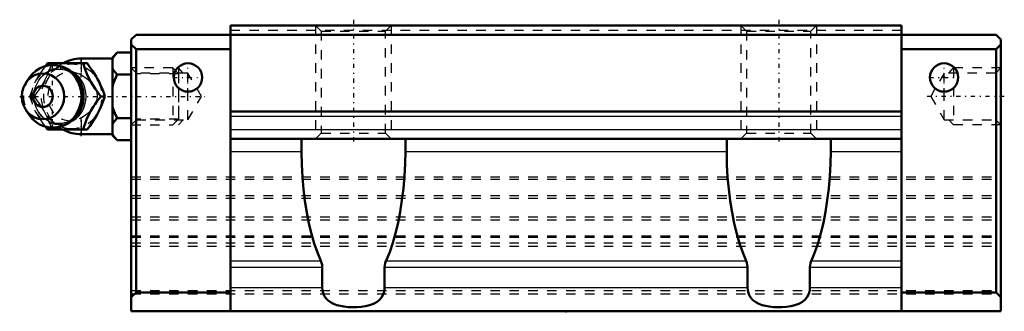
# Model space of a CAD drawing. Header units: millimetres. Extents: x -58 to 46, y 6 to 37.
import ezdxf

# ---------------------------------------------------------------- set-up
doc = ezdxf.new("R2010")
doc.units = ezdxf.units.MM
doc.linetypes.add('Center', pattern=[1.5, 0.45, -0.5, 0.05, -0.5])
doc.linetypes.add('Dashed', pattern=[2, 1, -1])
for name, color, linetype, lineweight in [('2d ConnectionPoints', 7, 'Continuous', 50), ('AM_0', 7, 'Continuous', 50), ('AM_4', 3, 'Continuous', 25), ('AM_5', 3, 'Continuous', 25), ('AM_7', 7, 'Center', 25), ('AM_9', 6, 'Dashed', 25)]:
    doc.layers.add(name, color=color, linetype=linetype, lineweight=lineweight)

# ---------------------------------------------------------------- blocks, each defined once
blk = doc.blocks.new('1_B_M6F_SHS_grease_nipple_joint_0_in_SHS25C1SS_GK__BLOCK_B_M6F1__0')
at = {"layer": 'AM_0'}
for p, q in [((-48, 32.5), (-51.3, 32.5)), ((-47.5, 33.12), (-48, 32.62)), ((-48, 32.62), (-48, 24.38)), ((-47.5, 33.12), (-46, 33.12)), ((-55.08, 31.69), (-54.85, 32)), ((-54.85, 32), (-50.67, 32)), ((-56.8, 30.46), (-57.16, 29.94)), ((-47.5, 30.81), (-46, 30.81)), ((-49.23, 28.5), (-48.79, 28.5)), ((-57.16, 27.06), (-56.8, 26.54)), ((-47.5, 26.19), (-46, 26.19)), ((-54.85, 25), (-55.07, 25.3)), ((-54.85, 25), (-50.67, 25)), ((-51.3, 24.5), (-48, 24.5)), ((-48, 24.38), (-47.5, 23.88)), ((-47.5, 23.88), (-46, 23.88))]:
    blk.add_line(p, q, dxfattribs=at)
for points in [[(-47.5, 33.12), (-47.79, 32.8), (-47.9, 32.63), (-48, 32.46)], [(-51.1, 32), (-50.92, 31.45), (-50.82, 31.17), (-50.7, 30.88), (-50.52, 30.48), (-50.29, 30.05), (-50.05, 29.65), (-49.78, 29.25), (-49.5, 28.87), (-49.23, 28.5)], [(-48.79, 28.5), (-48.92, 28.86), (-49.05, 29.23), (-49.22, 29.63), (-49.41, 30.03), (-49.56, 30.31), (-49.72, 30.59), (-49.89, 30.88), (-50.07, 31.16), (-50.37, 31.59), (-50.67, 32)], [(-48, 31.47), (-47.94, 31.36), (-47.75, 31.08), (-47.5, 30.81)], [(-47.5, 30.81), (-47.79, 30.17), (-47.9, 29.83), (-48, 29.49)], [(-49.23, 28.5), (-49.63, 27.95), (-49.83, 27.67), (-50.03, 27.38), (-50.28, 26.98), (-50.5, 26.55), (-50.69, 26.15), (-50.85, 25.75), (-50.98, 25.37), (-51.1, 25)], [(-50.67, 25), (-50.4, 25.36), (-50.15, 25.73), (-49.89, 26.13), (-49.65, 26.53), (-49.5, 26.81), (-49.35, 27.09), (-49.22, 27.38), (-49.1, 27.66), (-48.94, 28.09), (-48.79, 28.5)], [(-48, 27.51), (-47.94, 27.3), (-47.75, 26.74), (-47.5, 26.19)], [(-47.5, 26.19), (-47.79, 25.87), (-47.9, 25.7), (-48, 25.53)], [(-48, 24.54), (-47.94, 24.44), (-47.75, 24.15), (-47.5, 23.88)]]:
    blk.add_lwpolyline(points, dxfattribs=at)
for centre, radius, start, end in [((-51.3, 28.5), 4, 90, 118.6823), ((-54.34, 28.5), 3.3, 270, 90), ((-51.3, 28.5), 4, 241.1269, 270)]:
    blk.add_arc(centre, radius, start, end, dxfattribs=at)
blk.add_ellipse((-54.34, 28.5), major_axis=(0, 3.3), ratio=0.927184, start_param=2.207257, end_param=7.217521, dxfattribs=at)
for major_axis in [(0, 2.42), (0, -1.12)]:
    blk.add_ellipse((-55.35, 28.5), major_axis=major_axis, ratio=0.927184, dxfattribs=at)
at = {"layer": 'AM_4'}
for p, q in [((-51.3, 32.5), (-51.3, 32.01)), ((-51.3, 25), (-51.3, 24.5))]:
    blk.add_line(p, q, dxfattribs=at)
blk.add_ellipse((-53.53, 28.5), major_axis=(0, 2.97), ratio=0.927184, start_param=3.499913, end_param=5.924864, dxfattribs=at)
at = {"layer": 'AM_5', "linetype": 'Dashed'}
for p, q in [((-45.46, 25.5), (-45.46, 31.5)), ((-41, 30.89), (-45.46, 30.89)), ((-41, 26.11), (-45.46, 26.11))]:
    blk.add_line(p, q, dxfattribs=at)
at = {"layer": 'AM_7'}
for p, q in [((-51.3, 24.3), (-51.3, 32.7)), ((-54.34, 25.04), (-54.34, 31.97)), ((-57.81, 28.5), (-38.21, 28.5))]:
    blk.add_line(p, q, dxfattribs=at)
at = {"layer": 'AM_9'}
for p, q in [((-51.3, 32.01), (-51.3, 25)), ((-41.61, 31.5), (-46, 31.5)), ((-41, 30.89), (-41.61, 31.5)), ((-41.61, 31.5), (-41.61, 25.5)), ((-41, 30.89), (-41, 26.11)), ((-56.72, 28.5), (-56.29, 28.5)), ((-51.05, 28.53), (-51.05, 28.46)), ((-41.61, 25.5), (-41, 26.11)), ((-46, 25.5), (-41.61, 25.5))]:
    blk.add_line(p, q, dxfattribs=at)
for points in [[(-54.42, 32), (-54.54, 31.64), (-54.68, 31.27), (-54.84, 30.87), (-55.04, 30.47), (-55.18, 30.19), (-55.34, 29.91), (-55.51, 29.62), (-55.69, 29.34), (-55.99, 28.91), (-56.29, 28.5)], [(-52.33, 26.02), (-52.42, 25.97), (-52.62, 25.86), (-52.83, 25.77), (-53.05, 25.7), (-53.27, 25.65), (-53.5, 25.62), (-53.72, 25.62), (-53.95, 25.63), (-54.17, 25.67), (-54.4, 25.73), (-54.61, 25.81), (-54.82, 25.91), (-55.02, 26.03), (-55.21, 26.17), (-55.39, 26.32), (-55.55, 26.5), (-55.7, 26.68), (-55.83, 26.88), (-55.95, 27.1), (-56.05, 27.32), (-56.14, 27.55), (-56.2, 27.79), (-56.25, 28.03), (-56.28, 28.28), (-56.28, 28.53), (-56.27, 28.77), (-56.24, 29.02), (-56.19, 29.26), (-56.12, 29.5), (-56.04, 29.73), (-55.93, 29.95), (-55.81, 30.16), (-55.67, 30.35), (-55.52, 30.54), (-55.36, 30.7), (-55.18, 30.85), (-54.99, 30.99), (-54.79, 31.1), (-54.58, 31.2), (-54.37, 31.28), (-54.15, 31.34), (-53.92, 31.37), (-53.7, 31.38), (-53.47, 31.38), (-53.25, 31.35), (-53.02, 31.3), (-52.81, 31.22), (-52.59, 31.13), (-52.39, 31.02), (-52.31, 30.96)], [(-56.03, 30.24), (-55.91, 30.45), (-55.66, 30.85), (-55.4, 31.25), (-55.12, 31.63), (-55.08, 31.69)], [(-52.31, 30.96), (-52.2, 30.88), (-52.02, 30.74), (-51.85, 30.57), (-51.69, 30.39), (-51.62, 30.3)], [(-50.19, 29.88), (-50.52, 30.2), (-50.92, 30.51), (-51.3, 30.75)], [(-56.72, 28.5), (-56.6, 28.86), (-56.47, 29.24), (-56.42, 29.39)], [(-49.72, 29.18), (-49.9, 29.52), (-50.16, 29.85), (-50.19, 29.88)], [(-50.16, 27.15), (-49.9, 27.48), (-49.72, 27.83), (-49.61, 28.17), (-49.58, 28.52), (-49.62, 28.87), (-49.72, 29.18)], [(-56.44, 27.68), (-56.47, 27.75), (-56.6, 28.13), (-56.72, 28.5)], [(-56.29, 28.5), (-56.03, 28.14), (-55.77, 27.77), (-55.51, 27.37), (-55.27, 26.97), (-55.12, 26.69), (-54.97, 26.41), (-54.84, 26.12), (-54.72, 25.84), (-54.56, 25.41), (-54.42, 25)], [(-51.3, 26.25), (-50.84, 26.54), (-50.46, 26.85), (-50.16, 27.15)], [(-55.07, 25.3), (-55.12, 25.36), (-55.39, 25.74), (-55.65, 26.12), (-55.9, 26.53), (-56.06, 26.82)], [(-51.59, 26.74), (-51.72, 26.58), (-51.88, 26.4), (-52.05, 26.24), (-52.23, 26.09), (-52.33, 26.02)]]:
    blk.add_lwpolyline(points, dxfattribs=at)
blk.add_arc((-51.3, 28.5), 4, 118.6823, 241.1269, dxfattribs=at)
for centre, major_axis in [((-53.8, 28.5), (0, -2.97)), ((-52.32, 28.5), (0, -3.44))]:
    blk.add_ellipse(centre, major_axis=major_axis, ratio=0.927184, dxfattribs=at)
for centre, major_axis, start_param, end_param in [((-53.53, 28.5), (0, 2.97), 5.924864, 7.298191), ((-52.45, 28.5), (0, -2.57), 2.639469, 6.785309), ((-54.34, 28.5), (0, 3.3), 0.934336, 2.207257), ((-53.53, 28.5), (0, 2.97), 2.161706, 3.499913)]:
    blk.add_ellipse(centre, major_axis=major_axis, ratio=0.927184, start_param=start_param, end_param=end_param, dxfattribs=at)
blk = doc.blocks.new('2_SHS25CSSB_M6F1_Slide25_55_0_in_SHS25C1SS_GK__BLOCK_B_M6F1__0')
at = {"layer": 'AM_0'}
for p, q in [((-35.5, 5.8), (-35.5, 36)), ((-35.5, 36), (35.5, 36)), ((35.5, 5.8), (35.5, 36)), ((-45.5, 35), (-46, 34.5)), ((-46, 5.8), (-46, 34.5)), ((45.5, 35), (-45.5, 35)), ((45.5, 35), (46, 34.5)), ((46, 5.8), (46, 34.5)), ((-46, 34), (-45.5, 33.5)), ((-35.5, 33.5), (-45.5, 33.5)), ((-45.5, 33.5), (-45.5, 7.8)), ((35.5, 33.5), (45.5, 33.5)), ((46, 34), (45.5, 33.5)), ((45.5, 33.5), (45.5, 7.8)), ((-35.5, 26.9), (35.5, 26.9)), ((-35.5, 24), (35.5, 24)), ((-28, 24), (-28, 22.68)), ((-17, 22.68), (-17, 24)), ((17, 24), (17, 22.68)), ((28, 22.68), (28, 24)), ((-25.8, 8.3), (-25.8, 10.45)), ((-19.2, 10.45), (-19.2, 8.3)), ((19.2, 8.3), (19.2, 10.45)), ((25.8, 10.45), (25.8, 8.3)), ((-45.5, 7.8), (-46, 7.3)), ((-35.5, 7.8), (-45.5, 7.8)), ((35.5, 7.8), (45.5, 7.8)), ((45.5, 7.8), (46, 7.3)), ((46, 5.8), (-46, 5.8))]:
    blk.add_line(p, q, dxfattribs=at)
for points in [[(-25.95, 11.13), (-26.31, 12), (-26.65, 12.96), (-26.94, 13.99), (-27.21, 15.09), (-27.44, 16.24), (-27.63, 17.45), (-27.78, 18.7), (-27.9, 19.98), (-27.97, 21.29), (-28, 22.6), (-28, 22.68)], [(-17, 22.68), (-17.03, 21.37), (-17.1, 20.06), (-17.21, 18.78), (-17.36, 17.53), (-17.55, 16.32), (-17.77, 15.16), (-18.04, 14.05), (-18.34, 13.02), (-18.66, 12.06), (-19.02, 11.18), (-19.05, 11.13)], [(19.05, 11.13), (18.69, 12), (18.35, 12.96), (18.06, 13.99), (17.79, 15.09), (17.56, 16.24), (17.37, 17.45), (17.22, 18.7), (17.1, 19.98), (17.03, 21.29), (17, 22.6), (17, 22.68)], [(28, 22.68), (27.97, 21.37), (27.9, 20.06), (27.79, 18.78), (27.64, 17.53), (27.45, 16.32), (27.23, 15.16), (26.96, 14.05), (26.66, 13.02), (26.34, 12.06), (25.98, 11.18), (25.95, 11.13)], [(-25.95, 11.13), (-25.88, 10.93), (-25.82, 10.7), (-25.8, 10.45)], [(-19.2, 10.45), (-19.18, 10.67), (-19.13, 10.9), (-19.05, 11.13)], [(19.05, 11.13), (19.12, 10.93), (19.18, 10.7), (19.2, 10.45)], [(25.8, 10.45), (25.82, 10.67), (25.87, 10.9), (25.95, 11.13)], [(-19.2, 8.3), (-19.22, 8.02), (-19.28, 7.75), (-19.38, 7.5), (-19.52, 7.27), (-19.73, 7.02), (-19.98, 6.81), (-20.37, 6.59), (-20.8, 6.44), (-21.23, 6.34), (-21.67, 6.27), (-22.12, 6.24), (-22.58, 6.23), (-23.05, 6.25), (-23.5, 6.29), (-23.88, 6.36), (-24.25, 6.45), (-24.6, 6.58), (-24.93, 6.75), (-25.22, 6.98), (-25.42, 7.19), (-25.59, 7.44), (-25.71, 7.73), (-25.78, 8.03), (-25.8, 8.3)], [(25.8, 8.3), (25.78, 8.02), (25.72, 7.75), (25.62, 7.5), (25.48, 7.27), (25.27, 7.02), (25.02, 6.81), (24.63, 6.59), (24.2, 6.44), (23.77, 6.34), (23.33, 6.27), (22.88, 6.24), (22.42, 6.23), (21.95, 6.25), (21.5, 6.29), (21.12, 6.36), (20.75, 6.45), (20.4, 6.58), (20.07, 6.75), (19.78, 6.98), (19.58, 7.19), (19.41, 7.44), (19.29, 7.73), (19.22, 8.03), (19.2, 8.3)]]:
    blk.add_lwpolyline(points, dxfattribs=at)
for centre in [(-40, 30.5), (40, 30.5)]:
    blk.add_circle(centre, 1.5, dxfattribs=at)
at = {"layer": 'AM_4'}
for p, q in [((-35.5, 26.4), (35.5, 26.4)), ((-35.5, 25), (35.5, 25)), ((-35.5, 22.68), (-28, 22.68)), ((-17, 22.68), (17, 22.68)), ((28, 22.68), (35.5, 22.68)), ((-35.5, 11.13), (-25.95, 11.13)), ((-35.5, 10.45), (-25.8, 10.45)), ((-19.2, 10.45), (19.2, 10.45)), ((-19.05, 11.13), (19.05, 11.13)), ((25.8, 10.45), (35.5, 10.45)), ((25.95, 11.13), (35.5, 11.13)), ((-35.5, 8.3), (-25.8, 8.3)), ((-19.2, 8.3), (19.2, 8.3)), ((25.8, 8.3), (35.5, 8.3))]:
    blk.add_line(p, q, dxfattribs=at)
at = {"layer": 'AM_5', "linetype": 'Dashed'}
for p, q in [((-26.5, 36), (-26.5, 24)), ((-18.5, 36), (-18.5, 24)), ((18.5, 36), (18.5, 24)), ((26.5, 36), (26.5, 24)), ((-40.5, 30.96), (-41, 31.5)), ((-41, 31.5), (-41, 25.5)), ((40.5, 30.96), (41, 31.5)), ((46, 31.5), (41, 31.5)), ((41, 31.5), (41, 25.5)), ((-40.5, 26.04), (-41, 25.5)), ((40.5, 26.04), (41, 25.5)), ((46, 25.5), (41, 25.5))]:
    blk.add_line(p, q, dxfattribs=at)
at = {"layer": 'AM_7'}
for p, q in [((-22.5, 36.6), (-22.5, 23.4)), ((22.5, 36.6), (22.5, 23.4)), ((-40, 28.93), (-40, 32.08)), ((40, 28.93), (40, 32.08)), ((-41.58, 30.5), (-38.42, 30.5)), ((38.42, 30.5), (41.58, 30.5)), ((46.37, 28.5), (38.21, 28.5))]:
    blk.add_line(p, q, dxfattribs=at)
at = {"layer": 'AM_9'}
for p, q in [((-35.5, 35.5), (35.5, 35.5)), ((-26.5, 36), (-25.9, 35.4)), ((-19.1, 35.4), (-18.5, 36)), ((18.5, 36), (19.1, 35.4)), ((25.9, 35.4), (26.5, 36)), ((-25.9, 35.4), (-25.9, 24.6)), ((-25.9, 35.4), (-19.1, 35.4)), ((-19.1, 24.6), (-19.1, 35.4)), ((19.1, 35.4), (19.1, 24.6)), ((19.1, 35.4), (25.9, 35.4)), ((25.9, 24.6), (25.9, 35.4)), ((-45.46, 30.96), (-46, 31.5)), ((46, 31.5), (45.46, 30.96)), ((-40, 30.96), (-45.46, 30.96)), ((-45.46, 26.04), (-45.46, 30.96)), ((-38.58, 28.5), (-40, 30.96)), ((-40, 26.04), (-40, 30.96)), ((40, 30.96), (38.58, 28.5)), ((40, 26.04), (40, 30.96)), ((45.46, 30.96), (40, 30.96)), ((45.46, 26.04), (45.46, 30.96)), ((-40, 26.04), (-38.58, 28.5)), ((38.58, 28.5), (40, 26.04)), ((-46, 25.5), (-45.46, 26.04)), ((-45.46, 26.04), (-40, 26.04)), ((40, 26.04), (45.46, 26.04)), ((45.46, 26.04), (46, 25.5)), ((-25.9, 24.6), (-26.5, 24)), ((-25.9, 24.6), (-19.1, 24.6)), ((-18.5, 24), (-19.1, 24.6)), ((19.1, 24.6), (18.5, 24)), ((19.1, 24.6), (25.9, 24.6)), ((26.5, 24), (25.9, 24.6)), ((-46, 20), (46, 20)), ((-46, 19.74), (46, 19.74)), ((-46, 18.03), (46, 18.03)), ((-46, 17.74), (46, 17.74)), ((-46, 15.76), (46, 15.76)), ((-46, 15.46), (46, 15.46)), ((-46, 13.78), (46, 13.78)), ((-46, 13.62), (46, 13.62)), ((-46, 13.03), (46, 13.03)), ((-46, 12.67), (46, 12.67)), ((-46, 8.01), (46, 8.01)), ((-46, 7.65), (46, 7.65))]:
    blk.add_line(p, q, dxfattribs=at)

msp = doc.modelspace()

# ---------------------------------------------------------------- linework, layer by layer
at = {"layer": '2d ConnectionPoints'}
for p in [(-40, 30.5), (-40, 30.5), (40, 30.5), (40, 30.5), (-46, 28.5), (46, 28.5), (0, 5.8)]:
    msp.add_point(p, dxfattribs=at)

# ---------------------------------------------------------------- block references
for name in ['2_SHS25CSSB_M6F1_Slide25_55_0_in_SHS25C1SS_GK__BLOCK_B_M6F1__0', '1_B_M6F_SHS_grease_nipple_joint_0_in_SHS25C1SS_GK__BLOCK_B_M6F1__0']:
    msp.add_blockref(name, (0, 0))

doc.saveas('drawing.dxf')
